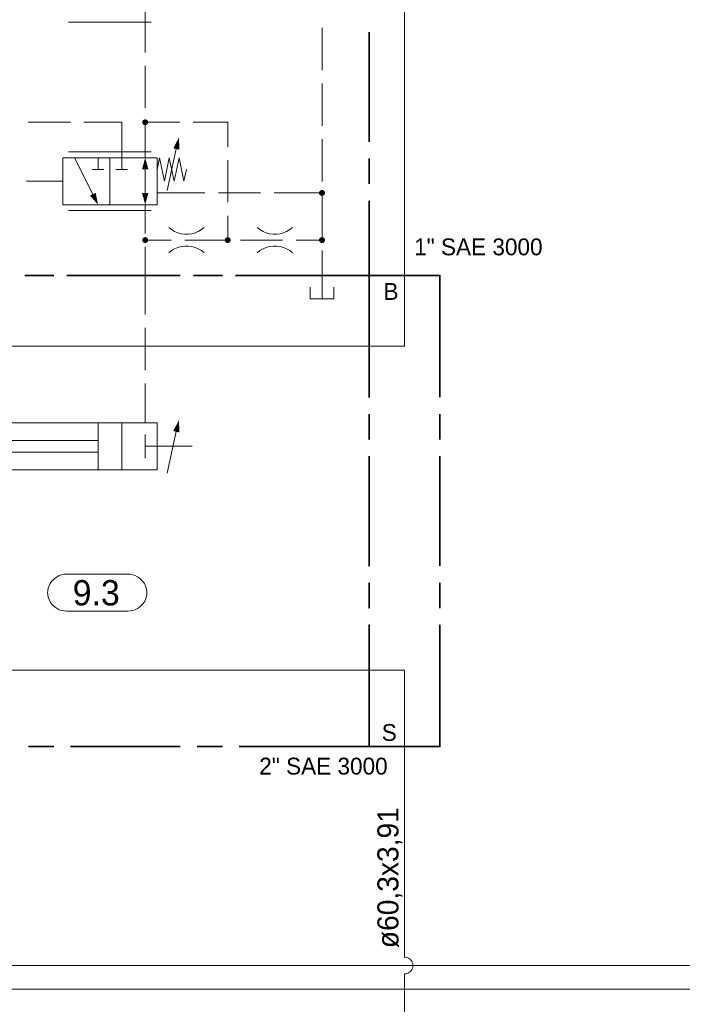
# Model space of a CAD drawing. Header units: millimetres. Extents: x 0 to 203, y 0 to 47.
# Tile 24 of 196: x 24.84 to 27.93, y 5.58 to 10.18. Entities that reach past the tile are written whole.
import ezdxf

# ---------------------------------------------------------------- set-up
doc = ezdxf.new("R2010")
doc.units = ezdxf.units.MM
for name, color, linetype in [('PDF_Geomertry', 7, 'Continuous'), ('PDF_Solid Fills', 7, 'Continuous'), ('PDF_Text', 7, 'Continuous')]:
    doc.layers.add(name, color=color, linetype=linetype)
doc.styles.add('PDF Arial', font='txt')

msp = doc.modelspace()

# ---------------------------------------------------------------- hatches: boundary and pattern name
at = {"layer": 'PDF_Solid Fills', "transparency": 33554559}
for points in [[(25.4251, 9.6993), (25.4118, 9.7026), (25.4126, 9.7049)], [(25.4251, 9.6993), (25.4118, 9.7013), (25.4118, 9.7026)], [(25.4251, 9.6993), (25.4118, 9.6993), (25.4118, 9.7013)], [(25.4251, 9.6993), (25.4126, 9.7049), (25.4132, 9.7062)], [(25.4251, 9.6993), (25.4132, 9.7062), (25.4146, 9.7076)], [(25.4251, 9.6993), (25.4146, 9.7076), (25.4154, 9.709)], [(25.4251, 9.6993), (25.4154, 9.709), (25.4168, 9.7104)], [(25.4251, 9.6993), (25.4168, 9.7104), (25.4182, 9.711)], [(25.4251, 9.6993), (25.4182, 9.711), (25.4201, 9.7118)], [(25.4251, 9.6993), (25.4201, 9.7118), (25.4215, 9.7124)], [(25.4251, 9.6993), (25.4215, 9.7124), (25.4238, 9.7132)], [(25.4251, 9.6993), (25.4238, 9.7132), (25.4251, 9.7132)], [(25.4251, 9.6993), (25.4271, 9.7132), (25.4285, 9.7124)], [(25.4251, 9.6993), (25.4251, 9.7132), (25.4271, 9.7132)], [(25.4251, 9.6993), (25.4285, 9.7124), (25.4307, 9.7118)], [(25.4251, 9.6993), (25.4307, 9.7118), (25.4321, 9.711)], [(25.4251, 9.6993), (25.4321, 9.711), (25.4335, 9.7104)], [(25.4251, 9.6993), (25.4335, 9.7104), (25.4349, 9.709)], [(25.4251, 9.6993), (25.4349, 9.709), (25.4363, 9.7076)], [(25.4251, 9.6993), (25.4363, 9.7076), (25.4368, 9.7062)], [(25.4251, 9.6993), (25.4368, 9.7062), (25.4382, 9.7049)], [(25.4251, 9.6993), (25.4382, 9.7049), (25.4382, 9.7026)], [(25.4251, 9.6993), (25.4382, 9.7026), (25.439, 9.7013)], [(25.4251, 9.6993), (25.439, 9.7013), (25.439, 9.6993)], [(25.4251, 9.6993), (25.4118, 9.6971), (25.4118, 9.6993)], [(25.4251, 9.6993), (25.4118, 9.6957), (25.4118, 9.6971)], [(25.4251, 9.6993), (25.4126, 9.6938), (25.4118, 9.6957)], [(25.4251, 9.6993), (25.4132, 9.6924), (25.4126, 9.6938)], [(25.4251, 9.6993), (25.4146, 9.691), (25.4132, 9.6924)], [(25.4251, 9.6993), (25.4154, 9.6896), (25.4146, 9.691)], [(25.4251, 9.6993), (25.4168, 9.6882), (25.4154, 9.6896)], [(25.4251, 9.6993), (25.4182, 9.6874), (25.4168, 9.6882)], [(25.4251, 9.6993), (25.4201, 9.6868), (25.4182, 9.6874)], [(25.4251, 9.6993), (25.4215, 9.686), (25.4201, 9.6868)], [(25.4251, 9.6993), (25.4238, 9.6854), (25.4215, 9.686)], [(25.4251, 9.6993), (25.4251, 9.6854), (25.4238, 9.6854)], [(25.4251, 9.6993), (25.4271, 9.6854), (25.4251, 9.6854)], [(25.4251, 9.6993), (25.4285, 9.686), (25.4271, 9.6854)], [(25.4251, 9.6993), (25.4307, 9.6868), (25.4285, 9.686)], [(25.4251, 9.6993), (25.4321, 9.6874), (25.4307, 9.6868)], [(25.4251, 9.6993), (25.4335, 9.6882), (25.4321, 9.6874)], [(25.4251, 9.6993), (25.4349, 9.6896), (25.4335, 9.6882)], [(25.4251, 9.6993), (25.4363, 9.691), (25.4349, 9.6896)], [(25.4251, 9.6993), (25.4368, 9.6924), (25.4363, 9.691)], [(25.4251, 9.6993), (25.4382, 9.6938), (25.4368, 9.6924)], [(25.4251, 9.6993), (25.4382, 9.6957), (25.4382, 9.6938)], [(25.4251, 9.6993), (25.439, 9.6971), (25.4382, 9.6957)], [(25.4251, 9.6993), (25.439, 9.6993), (25.439, 9.6971)], [(26.2507, 9.3693), (26.2396, 9.3776), (26.241, 9.379)], [(26.2507, 9.3693), (26.2396, 9.3776), (26.241, 9.379)], [(26.2507, 9.3693), (26.241, 9.379), (26.2418, 9.3799)], [(26.2507, 9.3693), (26.241, 9.379), (26.2418, 9.3799)], [(26.2507, 9.3693), (26.2418, 9.3799), (26.2437, 9.3813)], [(26.2507, 9.3693), (26.2418, 9.3799), (26.2437, 9.3813)], [(26.2507, 9.3693), (26.2437, 9.3813), (26.2451, 9.3818)], [(26.2507, 9.3693), (26.2437, 9.3813), (26.2451, 9.3818)], [(26.2507, 9.3693), (26.2451, 9.3818), (26.2465, 9.3826)], [(26.2507, 9.3693), (26.2451, 9.3818), (26.2465, 9.3826)], [(26.2507, 9.3693), (26.2465, 9.3826), (26.2488, 9.3826)], [(26.2507, 9.3693), (26.2465, 9.3826), (26.2488, 9.3826)], [(26.2507, 9.3693), (26.2488, 9.3826), (26.2507, 9.3832)], [(26.2507, 9.3693), (26.2488, 9.3826), (26.2507, 9.3832)], [(26.2507, 9.3693), (26.2507, 9.3832), (26.2521, 9.3826)], [(26.2507, 9.3693), (26.2507, 9.3832), (26.2521, 9.3826)], [(26.2507, 9.3693), (26.2543, 9.3826), (26.2557, 9.3818)], [(26.2507, 9.3693), (26.2521, 9.3826), (26.2543, 9.3826)], [(26.2507, 9.3693), (26.2543, 9.3826), (26.2557, 9.3818)], [(26.2507, 9.3693), (26.2521, 9.3826), (26.2543, 9.3826)], [(26.2507, 9.3693), (26.2557, 9.3818), (26.2571, 9.3813)], [(26.2507, 9.3693), (26.2557, 9.3818), (26.2571, 9.3813)], [(26.2507, 9.3693), (26.2571, 9.3813), (26.259, 9.3799)], [(26.2507, 9.3693), (26.2571, 9.3813), (26.259, 9.3799)], [(26.2507, 9.3693), (26.259, 9.3799), (26.2604, 9.379)], [(26.2507, 9.3693), (26.259, 9.3799), (26.2604, 9.379)], [(26.2507, 9.3693), (26.2604, 9.379), (26.2613, 9.3776)], [(26.2507, 9.3693), (26.2604, 9.379), (26.2613, 9.3776)], [(26.2507, 9.3693), (26.2368, 9.3729), (26.2376, 9.3743)], [(26.2507, 9.3693), (26.2368, 9.3729), (26.2376, 9.3743)], [(26.2507, 9.3693), (26.2368, 9.3707), (26.2368, 9.3729)], [(26.2507, 9.3693), (26.2368, 9.3707), (26.2368, 9.3729)], [(26.2507, 9.3693), (26.2368, 9.3693), (26.2368, 9.3707)], [(26.2507, 9.3693), (26.2368, 9.3693), (26.2368, 9.3707)], [(26.2507, 9.3693), (26.2368, 9.3674), (26.2368, 9.3693)], [(26.2507, 9.3693), (26.2368, 9.366), (26.2368, 9.3674)], [(26.2507, 9.3693), (26.2376, 9.3638), (26.2368, 9.366)], [(26.2507, 9.3693), (26.2368, 9.3674), (26.2368, 9.3693)], [(26.2507, 9.3693), (26.2368, 9.366), (26.2368, 9.3674)], [(26.2507, 9.3693), (26.2376, 9.3638), (26.2368, 9.366)], [(26.2507, 9.3693), (26.2376, 9.3743), (26.2382, 9.3762)], [(26.2507, 9.3693), (26.2376, 9.3743), (26.2382, 9.3762)], [(26.2507, 9.3693), (26.2382, 9.3624), (26.2376, 9.3638)], [(26.2507, 9.3693), (26.2382, 9.3624), (26.2376, 9.3638)], [(26.2507, 9.3693), (26.2382, 9.3762), (26.2396, 9.3776)], [(26.2507, 9.3693), (26.2382, 9.3762), (26.2396, 9.3776)], [(26.2507, 9.3693), (26.2396, 9.361), (26.2382, 9.3624)], [(26.2507, 9.3693), (26.2396, 9.361), (26.2382, 9.3624)], [(26.2507, 9.3693), (26.241, 9.3596), (26.2396, 9.361)], [(26.2507, 9.3693), (26.241, 9.3596), (26.2396, 9.361)], [(26.2507, 9.3693), (26.2418, 9.3582), (26.241, 9.3596)], [(26.2507, 9.3693), (26.2418, 9.3582), (26.241, 9.3596)], [(26.2507, 9.3693), (26.2437, 9.3576), (26.2418, 9.3582)], [(26.2507, 9.3693), (26.2437, 9.3576), (26.2418, 9.3582)], [(26.2507, 9.3693), (26.2451, 9.3563), (26.2437, 9.3576)], [(26.2507, 9.3693), (26.2451, 9.3563), (26.2437, 9.3576)], [(26.2507, 9.3693), (26.2465, 9.3563), (26.2451, 9.3563)], [(26.2507, 9.3693), (26.2465, 9.3563), (26.2451, 9.3563)], [(26.2507, 9.3693), (26.2488, 9.3554), (26.2465, 9.3563)], [(26.2507, 9.3693), (26.2488, 9.3554), (26.2465, 9.3563)], [(26.2507, 9.3693), (26.2507, 9.3554), (26.2488, 9.3554)], [(26.2507, 9.3693), (26.2507, 9.3554), (26.2488, 9.3554)], [(26.2507, 9.3693), (26.2613, 9.3776), (26.2626, 9.3762)], [(26.2507, 9.3693), (26.2613, 9.3776), (26.2626, 9.3762)], [(26.2507, 9.3693), (26.2626, 9.3762), (26.2632, 9.3743)], [(26.2507, 9.3693), (26.2626, 9.3762), (26.2632, 9.3743)], [(26.2507, 9.3693), (26.2632, 9.3743), (26.264, 9.3729)], [(26.2507, 9.3693), (26.2632, 9.3743), (26.264, 9.3729)], [(26.2507, 9.3693), (26.264, 9.3729), (26.264, 9.3707)], [(26.2507, 9.3693), (26.264, 9.3729), (26.264, 9.3707)], [(26.2507, 9.3693), (26.264, 9.3707), (26.264, 9.3693)], [(26.2507, 9.3693), (26.264, 9.3707), (26.264, 9.3693)], [(26.2507, 9.3693), (26.2521, 9.3554), (26.2507, 9.3554)], [(26.2507, 9.3693), (26.2543, 9.3563), (26.2521, 9.3554)], [(26.2507, 9.3693), (26.2557, 9.3563), (26.2543, 9.3563)], [(26.2507, 9.3693), (26.2571, 9.3576), (26.2557, 9.3563)], [(26.2507, 9.3693), (26.259, 9.3582), (26.2571, 9.3576)], [(26.2507, 9.3693), (26.2604, 9.3596), (26.259, 9.3582)], [(26.2507, 9.3693), (26.2613, 9.361), (26.2604, 9.3596)], [(26.2507, 9.3693), (26.2626, 9.3624), (26.2613, 9.361)], [(26.2507, 9.3693), (26.2632, 9.3638), (26.2626, 9.3624)], [(26.2507, 9.3693), (26.264, 9.366), (26.2632, 9.3638)], [(26.2507, 9.3693), (26.264, 9.3674), (26.264, 9.366)], [(26.2507, 9.3693), (26.264, 9.3693), (26.264, 9.3674)], [(26.2507, 9.3693), (26.2521, 9.3554), (26.2507, 9.3554)], [(26.2507, 9.3693), (26.2543, 9.3563), (26.2521, 9.3554)], [(26.2507, 9.3693), (26.2557, 9.3563), (26.2543, 9.3563)], [(26.2507, 9.3693), (26.2571, 9.3576), (26.2557, 9.3563)], [(26.2507, 9.3693), (26.259, 9.3582), (26.2571, 9.3576)], [(26.2507, 9.3693), (26.2604, 9.3596), (26.259, 9.3582)], [(26.2507, 9.3693), (26.2613, 9.361), (26.2604, 9.3596)], [(26.2507, 9.3693), (26.2626, 9.3624), (26.2613, 9.361)], [(26.2507, 9.3693), (26.2632, 9.3638), (26.2626, 9.3624)], [(26.2507, 9.3693), (26.264, 9.366), (26.2632, 9.3638)], [(26.2507, 9.3693), (26.264, 9.3674), (26.264, 9.366)], [(26.2507, 9.3693), (26.264, 9.3693), (26.264, 9.3674)], [(25.4251, 9.1493), (25.4118, 9.1526), (25.4126, 9.154)], [(25.4251, 9.1493), (25.4118, 9.1507), (25.4118, 9.1526)], [(25.4251, 9.1493), (25.4118, 9.1493), (25.4118, 9.1507)], [(25.4251, 9.1493), (25.4118, 9.1471), (25.4118, 9.1493)], [(25.4251, 9.1493), (25.4118, 9.1457), (25.4118, 9.1471)], [(25.4251, 9.1493), (25.4126, 9.1437), (25.4118, 9.1457)], [(25.4251, 9.1493), (25.4126, 9.154), (25.4132, 9.1563)], [(25.4251, 9.1493), (25.4132, 9.1424), (25.4126, 9.1437)], [(25.4251, 9.1493), (25.4132, 9.1563), (25.4146, 9.1576)], [(25.4251, 9.1493), (25.4146, 9.141), (25.4132, 9.1424)], [(25.4251, 9.1493), (25.4146, 9.1576), (25.4154, 9.159)], [(25.4251, 9.1493), (25.4154, 9.1396), (25.4146, 9.141)], [(25.4251, 9.1493), (25.4154, 9.159), (25.4168, 9.1604)], [(25.4251, 9.1493), (25.4168, 9.1382), (25.4154, 9.1396)], [(25.4251, 9.1493), (25.4168, 9.1604), (25.4182, 9.161)], [(25.4251, 9.1493), (25.4182, 9.1374), (25.4168, 9.1382)], [(25.4251, 9.1493), (25.4182, 9.161), (25.4201, 9.1618)], [(25.4251, 9.1493), (25.4201, 9.1368), (25.4182, 9.1374)], [(25.4251, 9.1493), (25.4201, 9.1618), (25.4215, 9.1624)], [(25.4251, 9.1493), (25.4215, 9.136), (25.4201, 9.1368)], [(25.4251, 9.1493), (25.4215, 9.1624), (25.4238, 9.1632)], [(25.4251, 9.1493), (25.4238, 9.1354), (25.4215, 9.136)], [(25.4251, 9.1493), (25.4238, 9.1632), (25.4251, 9.1632)], [(25.4251, 9.1493), (25.4251, 9.1354), (25.4238, 9.1354)], [(25.4251, 9.1493), (25.4271, 9.1632), (25.4285, 9.1624)], [(25.4251, 9.1493), (25.4251, 9.1632), (25.4271, 9.1632)], [(25.4251, 9.1493), (25.4285, 9.1624), (25.4307, 9.1618)], [(25.4251, 9.1493), (25.4307, 9.1618), (25.4321, 9.161)], [(25.4251, 9.1493), (25.4321, 9.161), (25.4335, 9.1604)], [(25.4251, 9.1493), (25.4335, 9.1604), (25.4349, 9.159)], [(25.4251, 9.1493), (25.4349, 9.159), (25.4363, 9.1576)], [(25.4251, 9.1493), (25.4363, 9.1576), (25.4368, 9.1563)], [(25.4251, 9.1493), (25.4368, 9.1563), (25.4382, 9.154)], [(25.4251, 9.1493), (25.4382, 9.154), (25.4382, 9.1526)], [(25.4251, 9.1493), (25.4382, 9.1526), (25.439, 9.1507)], [(25.4251, 9.1493), (25.439, 9.1507), (25.439, 9.1493)], [(25.4251, 9.1493), (25.4271, 9.1354), (25.4251, 9.1354)], [(25.4251, 9.1493), (25.4285, 9.136), (25.4271, 9.1354)], [(25.4251, 9.1493), (25.4307, 9.1368), (25.4285, 9.136)], [(25.4251, 9.1493), (25.4321, 9.1374), (25.4307, 9.1368)], [(25.4251, 9.1493), (25.4335, 9.1382), (25.4321, 9.1374)], [(25.4251, 9.1493), (25.4349, 9.1396), (25.4335, 9.1382)], [(25.4251, 9.1493), (25.4363, 9.141), (25.4349, 9.1396)], [(25.4251, 9.1493), (25.4368, 9.1424), (25.4363, 9.141)], [(25.4251, 9.1493), (25.4382, 9.1437), (25.4368, 9.1424)], [(25.4251, 9.1493), (25.4382, 9.1457), (25.4382, 9.1437)], [(25.4251, 9.1493), (25.439, 9.1471), (25.4382, 9.1457)], [(25.4251, 9.1493), (25.439, 9.1493), (25.439, 9.1471)], [(25.8104, 9.1493), (25.7965, 9.1507), (25.7974, 9.1526)], [(25.8104, 9.1493), (25.7965, 9.1493), (25.7965, 9.1507)], [(25.8104, 9.1493), (25.7965, 9.1471), (25.7965, 9.1493)], [(25.8104, 9.1493), (25.7974, 9.1457), (25.7965, 9.1471)], [(25.8104, 9.1493), (25.7974, 9.1526), (25.7979, 9.154)], [(25.8104, 9.1493), (25.7979, 9.1437), (25.7974, 9.1457)], [(25.8104, 9.1493), (25.7979, 9.154), (25.7988, 9.1563)], [(25.8104, 9.1493), (25.7988, 9.1424), (25.7979, 9.1437)], [(25.8104, 9.1493), (25.7988, 9.1563), (25.7993, 9.1576)], [(25.8104, 9.1493), (25.7993, 9.141), (25.7988, 9.1424)], [(25.8104, 9.1493), (25.7993, 9.1576), (25.8007, 9.159)], [(25.8104, 9.1493), (25.8007, 9.1396), (25.7993, 9.141)], [(25.8104, 9.1493), (25.8007, 9.159), (25.8021, 9.1604)], [(25.8104, 9.1493), (25.8021, 9.1382), (25.8007, 9.1396)], [(25.8104, 9.1493), (25.8021, 9.1604), (25.8035, 9.161)], [(25.8104, 9.1493), (25.8035, 9.1374), (25.8021, 9.1382)], [(25.8104, 9.1493), (25.8035, 9.161), (25.8049, 9.1618)], [(25.8104, 9.1493), (25.8049, 9.1368), (25.8035, 9.1374)], [(25.8104, 9.1493), (25.8049, 9.1618), (25.8071, 9.1624)], [(25.8104, 9.1493), (25.8071, 9.136), (25.8049, 9.1368)], [(25.8104, 9.1493), (25.8071, 9.1624), (25.8085, 9.1632)], [(25.8104, 9.1493), (25.8085, 9.1354), (25.8071, 9.136)], [(25.8104, 9.1493), (25.8085, 9.1632), (25.8104, 9.1632)], [(25.8104, 9.1493), (25.8104, 9.1354), (25.8085, 9.1354)], [(25.8104, 9.1493), (25.8118, 9.1632), (25.814, 9.1624)], [(25.8104, 9.1493), (25.8104, 9.1632), (25.8118, 9.1632)], [(25.8104, 9.1493), (25.814, 9.1624), (25.8154, 9.1618)], [(25.8104, 9.1493), (25.8154, 9.1618), (25.8174, 9.161)], [(25.8104, 9.1493), (25.8174, 9.161), (25.8188, 9.1604)], [(25.8104, 9.1493), (25.8188, 9.1604), (25.8201, 9.159)], [(25.8104, 9.1493), (25.8201, 9.159), (25.8215, 9.1576)], [(25.8104, 9.1493), (25.8215, 9.1576), (25.8224, 9.1563)], [(25.8104, 9.1493), (25.8224, 9.1563), (25.8229, 9.154)], [(25.8104, 9.1493), (25.8229, 9.154), (25.8237, 9.1526)], [(25.8104, 9.1493), (25.8237, 9.1526), (25.8237, 9.1507)], [(25.8104, 9.1493), (25.8237, 9.1507), (25.8243, 9.1493)], [(25.8104, 9.1493), (25.8118, 9.1354), (25.8104, 9.1354)], [(25.8104, 9.1493), (25.814, 9.136), (25.8118, 9.1354)], [(25.8104, 9.1493), (25.8154, 9.1368), (25.814, 9.136)], [(25.8104, 9.1493), (25.8174, 9.1374), (25.8154, 9.1368)], [(25.8104, 9.1493), (25.8188, 9.1382), (25.8174, 9.1374)], [(25.8104, 9.1493), (25.8201, 9.1396), (25.8188, 9.1382)], [(25.8104, 9.1493), (25.8215, 9.141), (25.8201, 9.1396)], [(25.8104, 9.1493), (25.8224, 9.1424), (25.8215, 9.141)], [(25.8104, 9.1493), (25.8229, 9.1437), (25.8224, 9.1424)], [(25.8104, 9.1493), (25.8237, 9.1457), (25.8229, 9.1437)], [(25.8104, 9.1493), (25.8237, 9.1471), (25.8237, 9.1457)], [(25.8104, 9.1493), (25.8243, 9.1493), (25.8237, 9.1471)], [(26.2507, 9.1493), (26.2368, 9.1526), (26.2376, 9.154)], [(26.2507, 9.1493), (26.2368, 9.1507), (26.2368, 9.1526)], [(26.2507, 9.1493), (26.2368, 9.1493), (26.2368, 9.1507)], [(26.2507, 9.1493), (26.2368, 9.1471), (26.2368, 9.1493)], [(26.2507, 9.1493), (26.2368, 9.1457), (26.2368, 9.1471)], [(26.2507, 9.1493), (26.2376, 9.1437), (26.2368, 9.1457)], [(26.2507, 9.1493), (26.2376, 9.154), (26.2382, 9.1563)], [(26.2507, 9.1493), (26.2382, 9.1424), (26.2376, 9.1437)], [(26.2507, 9.1493), (26.2382, 9.1563), (26.2396, 9.1576)], [(26.2507, 9.1493), (26.2396, 9.141), (26.2382, 9.1424)], [(26.2507, 9.1493), (26.2396, 9.1576), (26.241, 9.159)], [(26.2507, 9.1493), (26.241, 9.1396), (26.2396, 9.141)], [(26.2507, 9.1493), (26.241, 9.159), (26.2418, 9.1604)], [(26.2507, 9.1493), (26.2418, 9.1382), (26.241, 9.1396)], [(26.2507, 9.1493), (26.2418, 9.1604), (26.2437, 9.161)], [(26.2507, 9.1493), (26.2437, 9.1374), (26.2418, 9.1382)], [(26.2507, 9.1493), (26.2437, 9.161), (26.2451, 9.1618)], [(26.2507, 9.1493), (26.2451, 9.1368), (26.2437, 9.1374)], [(26.2507, 9.1493), (26.2451, 9.1618), (26.2465, 9.1624)], [(26.2507, 9.1493), (26.2465, 9.136), (26.2451, 9.1368)], [(26.2507, 9.1493), (26.2465, 9.1624), (26.2488, 9.1632)], [(26.2507, 9.1493), (26.2488, 9.1354), (26.2465, 9.136)], [(26.2507, 9.1493), (26.2488, 9.1632), (26.2507, 9.1632)], [(26.2507, 9.1493), (26.2507, 9.1354), (26.2488, 9.1354)], [(26.2507, 9.1493), (26.2521, 9.1632), (26.2543, 9.1624)], [(26.2507, 9.1493), (26.2507, 9.1632), (26.2521, 9.1632)], [(26.2507, 9.1493), (26.2543, 9.1624), (26.2557, 9.1618)], [(26.2507, 9.1493), (26.2557, 9.1618), (26.2571, 9.161)], [(26.2507, 9.1493), (26.2571, 9.161), (26.259, 9.1604)], [(26.2507, 9.1493), (26.259, 9.1604), (26.2604, 9.159)], [(26.2507, 9.1493), (26.2604, 9.159), (26.2613, 9.1576)], [(26.2507, 9.1493), (26.2613, 9.1576), (26.2626, 9.1563)], [(26.2507, 9.1493), (26.2626, 9.1563), (26.2632, 9.154)], [(26.2507, 9.1493), (26.2632, 9.154), (26.264, 9.1526)], [(26.2507, 9.1493), (26.264, 9.1526), (26.264, 9.1507)], [(26.2507, 9.1493), (26.264, 9.1507), (26.264, 9.1493)], [(26.2507, 9.1493), (26.2521, 9.1354), (26.2507, 9.1354)], [(26.2507, 9.1493), (26.2543, 9.136), (26.2521, 9.1354)], [(26.2507, 9.1493), (26.2557, 9.1368), (26.2543, 9.136)], [(26.2507, 9.1493), (26.2571, 9.1374), (26.2557, 9.1368)], [(26.2507, 9.1493), (26.259, 9.1382), (26.2571, 9.1374)], [(26.2507, 9.1493), (26.2604, 9.1396), (26.259, 9.1382)], [(26.2507, 9.1493), (26.2613, 9.141), (26.2604, 9.1396)], [(26.2507, 9.1493), (26.2626, 9.1424), (26.2613, 9.141)], [(26.2507, 9.1493), (26.2632, 9.1437), (26.2626, 9.1424)], [(26.2507, 9.1493), (26.264, 9.1457), (26.2632, 9.1437)], [(26.2507, 9.1493), (26.264, 9.1471), (26.264, 9.1457)], [(26.2507, 9.1493), (26.264, 9.1493), (26.264, 9.1471)]]:
    msp.add_hatch(color=256, dxfattribs=at).paths.add_polyline_path(points)

# ---------------------------------------------------------------- linework, layer by layer
at = {"layer": 'PDF_Geomertry', "lineweight": 15}
for points in [[(23.8299, 7.9938), (23.8299, 8.104), (23.8299, 8.654), (23.8849, 8.654), (24.5451, 8.654), (26.4701, 8.654), (26.6354, 8.654), (26.6354, 8.984), (26.6354, 11.2554), (24.8279, 11.2554), (24.8279, 12.0096)], [(25.4251, 10.0257), (25.4251, 10.1943), (25.4251, 10.3596)], [(25.4529, 10.1665), (25.0674, 10.1665)], [(26.2507, 10.1401), (26.2507, 9.9429)], [(25.4251, 9.766), (25.4251, 9.9624)], [(26.2507, 9.8804), (26.2507, 9.6832)], [(25.4251, 9.534), (25.4251, 9.7026)], [(25.0757, 9.6993), (24.8793, 9.6993)], [(25.139, 9.6993), (25.3154, 9.6993), (25.3154, 9.534), (25.3154, 9.479)], [(25.5863, 9.6993), (25.4251, 9.6993)], [(25.8104, 9.5854), (25.8104, 9.6993), (25.6493, 9.6993)], [(26.2507, 9.6201), (26.2507, 9.4235)], [(25.5271, 9.3813), (25.5701, 9.5749)], [(25.0674, 9.5618), (25.4529, 9.5618)], [(25.0951, 9.534), (25.1807, 9.3632)], [(25.2049, 9.534), (25.2049, 9.479)], [(25.4807, 9.479), (25.4918, 9.534), (25.5146, 9.4243), (25.5376, 9.534), (25.5604, 9.4243), (25.5835, 9.534), (25.6062, 9.4243), (25.6182, 9.479)], [(25.8104, 9.5229), (25.8104, 9.3257)], [(25.2326, 9.479), (25.1779, 9.479)], [(25.3432, 9.479), (25.2876, 9.479)], [(25.4251, 9.3693), (25.4251, 9.4243), (25.4251, 9.479)], [(25.0404, 9.4243), (24.8715, 9.4243)], [(25.4807, 9.3693), (25.7043, 9.3693)], [(25.7668, 9.3693), (25.964, 9.3693)], [(26.0265, 9.3693), (26.2507, 9.3693)], [(26.2507, 9.3604), (26.2507, 9.1637)], [(25.4251, 9.3146), (25.4251, 9.1804)], [(25.4529, 9.2868), (25.0674, 9.2868)], [(25.8104, 9.2632), (25.8104, 9.1493)], [(25.5354, 9.2082), (25.5479, 9.1979), (25.5626, 9.1896), (25.5779, 9.1832), (25.5932, 9.179), (25.6099, 9.1771), (25.6257, 9.1771), (25.6424, 9.179), (25.6585, 9.1832), (25.6729, 9.1896), (25.6876, 9.1979), (25.7001, 9.2082)], [(25.9479, 9.2082), (25.9604, 9.1979), (25.9751, 9.1896), (25.9904, 9.1832), (26.0057, 9.179), (26.0224, 9.1771), (26.0382, 9.1771), (26.0549, 9.179), (26.071, 9.1832), (26.0854, 9.1896), (26.1001, 9.1979), (26.1126, 9.2082)], [(25.4251, 8.8021), (25.4251, 8.984), (25.4251, 9.1179)], [(25.7001, 9.0901), (25.6876, 9.1007), (25.6729, 9.1082), (25.6585, 9.1151), (25.6424, 9.1193), (25.6257, 9.1215), (25.6099, 9.1215), (25.5932, 9.1193), (25.5779, 9.1151), (25.5626, 9.1082), (25.5479, 9.1007), (25.5354, 9.0901)], [(26.1126, 9.0901), (26.1001, 9.1007), (26.0854, 9.1082), (26.071, 9.1151), (26.0549, 9.1193), (26.0382, 9.1215), (26.0224, 9.1215), (26.0057, 9.1193), (25.9904, 9.1151), (25.9751, 9.1082), (25.9604, 9.1007), (25.9479, 9.0901)], [(26.2507, 9.1007), (26.2507, 8.984), (26.2507, 8.8743)], [(26.1951, 8.929), (26.1951, 8.8743), (26.3057, 8.8743), (26.3057, 8.929)], [(25.4251, 8.5415), (25.4251, 8.7388)], [(25.4251, 8.2965), (25.4251, 8.479)], [(24.7654, 8.2687), (24.7654, 8.2965), (25.4807, 8.2965), (25.4807, 8.0763), (24.7654, 8.0763), (24.7654, 8.104)], [(25.2049, 8.2965), (25.2049, 8.0763)], [(25.3154, 8.2965), (25.3154, 8.0763)], [(25.4251, 8.2415), (25.4251, 8.1313)], [(25.5271, 8.061), (25.5701, 8.2549)], [(25.2049, 8.2138), (24.3799, 8.2138), (24.3799, 8.159), (25.2049, 8.159)], [(25.6451, 8.1868), (25.4251, 8.1868)], [(9.0446, 6.0021), (9.0446, 5.7624), (16.2896, 5.7624), (23.9951, 5.7624), (28.0104, 5.7624), (28.0104, 7.3771), (28.7687, 7.3771)], [(23.8299, 7.1415), (26.4701, 7.1415), (26.6354, 7.1415), (26.6354, 6.784), (26.6354, 5.8013), (26.6404, 5.8013), (26.646, 5.7999), (26.6507, 5.7985), (26.6549, 5.7965), (26.659, 5.7938), (26.6632, 5.7901), (26.6668, 5.786), (26.6696, 5.7818), (26.6715, 5.7771), (26.6738, 5.7721), (26.6743, 5.7674), (26.6751, 5.7624), (26.6743, 5.7568), (26.6738, 5.7521), (26.6715, 5.7471), (26.6696, 5.7424), (26.6668, 5.7382), (26.6632, 5.7346), (26.659, 5.7313), (26.6549, 5.7285), (26.6507, 5.7257), (26.646, 5.7243), (26.6404, 5.7235), (26.6354, 5.7229), (26.6404, 5.7235), (26.646, 5.7243), (26.6507, 5.7257), (26.6549, 5.7285), (26.659, 5.7313), (26.6632, 5.7346), (26.6668, 5.7382), (26.6696, 5.7424), (26.6715, 5.7471), (26.6738, 5.7521), (26.6743, 5.7568), (26.6751, 5.7624), (26.6743, 5.7674), (26.6738, 5.7721), (26.6715, 5.7771), (26.6696, 5.7818), (26.6668, 5.786), (26.6632, 5.7901), (26.659, 5.7938), (26.6549, 5.7965), (26.6507, 5.7985), (26.646, 5.7999), (26.6404, 5.8013), (26.6354, 5.8013)], [(26.6354, 5.7229), (26.6354, 5.4007), (26.6313, 5.4007), (26.6313, 3.8563)], [(3.7126, 5.6521), (45.1654, 5.6521)]]:
    msp.add_lwpolyline(points, dxfattribs=at)
at = {"layer": 'PDF_Geomertry', "lineweight": 35}
for points in [[(26.4701, 9.6082), (26.4701, 10.1201)], [(26.4701, 9.4118), (26.4701, 9.5299)], [(25.8465, 8.984), (26.4701, 8.984), (26.4701, 9.3326)], [(24.8626, 8.984), (24.9807, 8.984)], [(24.8799, 8.984), (24.9979, 8.984)], [(25.059, 8.984), (25.571, 8.984)], [(25.0765, 8.984), (25.5882, 8.984)], [(25.6501, 8.984), (25.7682, 8.984)], [(25.6674, 8.984), (25.7854, 8.984)], [(25.864, 8.984), (26.4701, 8.984), (26.4701, 8.4151), (26.4701, 8.984), (26.8007, 8.984), (26.8007, 8.4151)], [(26.8007, 8.3368), (26.8007, 8.2188)], [(26.8007, 8.1396), (26.8007, 7.6276)], [(26.8007, 7.5493), (26.8007, 7.4313)], [(26.8007, 7.3526), (26.8007, 6.784), (26.4701, 6.784), (26.4701, 7.3526), (26.4701, 6.784), (25.864, 6.784)], [(24.9979, 6.784), (24.8799, 6.784)], [(25.5882, 6.784), (25.0765, 6.784)], [(25.7854, 6.784), (25.6674, 6.784)]]:
    msp.add_lwpolyline(points, dxfattribs=at)
at = {"layer": 'PDF_Geomertry', "lineweight": 0}
for points in [[(25.4182, 9.6993), (25.4187, 9.6985), (25.4187, 9.6971), (25.4187, 9.6965), (25.4196, 9.6957), (25.4196, 9.6951), (25.4201, 9.6943), (25.421, 9.6938), (25.4215, 9.6929), (25.4229, 9.6929), (25.4238, 9.6924), (25.4243, 9.6924), (25.4251, 9.6924), (25.4265, 9.6924), (25.4271, 9.6924), (25.4279, 9.6929), (25.4285, 9.6929), (25.4293, 9.6938), (25.4299, 9.6943), (25.4307, 9.6951), (25.4312, 9.6957), (25.4312, 9.6965), (25.4321, 9.6971), (25.4321, 9.6985), (25.4321, 9.6993), (25.4321, 9.6999), (25.4321, 9.7013), (25.4312, 9.7021), (25.4312, 9.7026), (25.4307, 9.7035), (25.4299, 9.704), (25.4293, 9.7049), (25.4285, 9.7054), (25.4279, 9.7054), (25.4271, 9.7062), (25.4265, 9.7062), (25.4251, 9.7062), (25.4243, 9.7062), (25.4238, 9.7062), (25.4229, 9.7054), (25.4215, 9.7054), (25.421, 9.7049), (25.4201, 9.704), (25.4196, 9.7035), (25.4196, 9.7026), (25.4187, 9.7021), (25.4187, 9.7013), (25.4187, 9.6999), (25.4182, 9.6993)], [(26.2437, 9.3693), (26.2437, 9.3679), (26.2437, 9.3674), (26.2437, 9.3665), (26.2446, 9.366), (26.2451, 9.3651), (26.246, 9.3646), (26.246, 9.3638), (26.2474, 9.3632), (26.2479, 9.3632), (26.2488, 9.3624), (26.2493, 9.3624), (26.2507, 9.3624), (26.2515, 9.3624), (26.2521, 9.3624), (26.2529, 9.3632), (26.2535, 9.3632), (26.2549, 9.3638), (26.2557, 9.3646), (26.2557, 9.3651), (26.2563, 9.366), (26.2571, 9.3665), (26.2571, 9.3674), (26.2571, 9.3679), (26.2571, 9.3693), (26.2571, 9.3701), (26.2571, 9.3707), (26.2571, 9.3721), (26.2563, 9.3729), (26.2557, 9.3735), (26.2557, 9.3743), (26.2549, 9.3749), (26.2535, 9.3749), (26.2529, 9.3757), (26.2521, 9.3757), (26.2515, 9.3762), (26.2507, 9.3762), (26.2493, 9.3762), (26.2488, 9.3757), (26.2479, 9.3757), (26.2474, 9.3749), (26.246, 9.3749), (26.246, 9.3743), (26.2451, 9.3735), (26.2446, 9.3729), (26.2437, 9.3721), (26.2437, 9.3707), (26.2437, 9.3701), (26.2437, 9.3693)], [(26.2437, 9.3693), (26.2437, 9.3679), (26.2437, 9.3674), (26.2437, 9.3665), (26.2446, 9.366), (26.2451, 9.3651), (26.246, 9.3646), (26.246, 9.3638), (26.2474, 9.3632), (26.2479, 9.3632), (26.2488, 9.3624), (26.2493, 9.3624), (26.2507, 9.3624), (26.2515, 9.3624), (26.2521, 9.3624), (26.2529, 9.3632), (26.2535, 9.3632), (26.2549, 9.3638), (26.2557, 9.3646), (26.2557, 9.3651), (26.2563, 9.366), (26.2571, 9.3665), (26.2571, 9.3674), (26.2571, 9.3679), (26.2571, 9.3693), (26.2571, 9.3701), (26.2571, 9.3707), (26.2571, 9.3721), (26.2563, 9.3729), (26.2557, 9.3735), (26.2557, 9.3743), (26.2549, 9.3749), (26.2535, 9.3749), (26.2529, 9.3757), (26.2521, 9.3757), (26.2515, 9.3762), (26.2507, 9.3762), (26.2493, 9.3762), (26.2488, 9.3757), (26.2479, 9.3757), (26.2474, 9.3749), (26.246, 9.3749), (26.246, 9.3743), (26.2451, 9.3735), (26.2446, 9.3729), (26.2437, 9.3721), (26.2437, 9.3707), (26.2437, 9.3701), (26.2437, 9.3693)], [(25.4182, 9.1493), (25.4187, 9.1485), (25.4187, 9.1471), (25.4187, 9.1465), (25.4196, 9.1457), (25.4196, 9.1451), (25.4201, 9.1443), (25.421, 9.1437), (25.4215, 9.1429), (25.4229, 9.1429), (25.4238, 9.1424), (25.4243, 9.1424), (25.4251, 9.1424), (25.4265, 9.1424), (25.4271, 9.1424), (25.4279, 9.1429), (25.4285, 9.1429), (25.4293, 9.1437), (25.4299, 9.1443), (25.4307, 9.1451), (25.4312, 9.1457), (25.4312, 9.1465), (25.4321, 9.1471), (25.4321, 9.1485), (25.4321, 9.1493), (25.4321, 9.1499), (25.4321, 9.1507), (25.4312, 9.1521), (25.4312, 9.1526), (25.4307, 9.1535), (25.4299, 9.154), (25.4293, 9.1549), (25.4285, 9.1549), (25.4279, 9.1554), (25.4271, 9.1554), (25.4265, 9.1563), (25.4251, 9.1563), (25.4243, 9.1563), (25.4238, 9.1554), (25.4229, 9.1554), (25.4215, 9.1549), (25.421, 9.1549), (25.4201, 9.154), (25.4196, 9.1535), (25.4196, 9.1526), (25.4187, 9.1521), (25.4187, 9.1507), (25.4187, 9.1499), (25.4182, 9.1493)], [(25.8035, 9.1493), (25.8035, 9.1485), (25.8035, 9.1471), (25.8043, 9.1465), (25.8043, 9.1457), (25.8049, 9.1451), (25.8057, 9.1443), (25.8062, 9.1437), (25.8071, 9.1429), (25.8076, 9.1429), (25.8085, 9.1424), (25.8099, 9.1424), (25.8104, 9.1424), (25.8113, 9.1424), (25.8118, 9.1424), (25.8132, 9.1429), (25.814, 9.1429), (25.8146, 9.1437), (25.8154, 9.1443), (25.816, 9.1451), (25.816, 9.1457), (25.8168, 9.1465), (25.8168, 9.1471), (25.8174, 9.1485), (25.8174, 9.1493), (25.8174, 9.1499), (25.8168, 9.1507), (25.8168, 9.1521), (25.816, 9.1526), (25.816, 9.1535), (25.8154, 9.154), (25.8146, 9.1549), (25.814, 9.1549), (25.8132, 9.1554), (25.8118, 9.1554), (25.8113, 9.1563), (25.8104, 9.1563), (25.8099, 9.1563), (25.8085, 9.1554), (25.8076, 9.1554), (25.8071, 9.1549), (25.8062, 9.1549), (25.8057, 9.154), (25.8049, 9.1535), (25.8043, 9.1526), (25.8043, 9.1521), (25.8035, 9.1507), (25.8035, 9.1499), (25.8035, 9.1493)], [(26.2437, 9.1493), (26.2437, 9.1485), (26.2437, 9.1471), (26.2437, 9.1465), (26.2446, 9.1457), (26.2451, 9.1451), (26.246, 9.1443), (26.246, 9.1437), (26.2474, 9.1429), (26.2479, 9.1429), (26.2488, 9.1424), (26.2493, 9.1424), (26.2507, 9.1424), (26.2515, 9.1424), (26.2521, 9.1424), (26.2529, 9.1429), (26.2535, 9.1429), (26.2549, 9.1437), (26.2557, 9.1443), (26.2557, 9.1451), (26.2563, 9.1457), (26.2571, 9.1465), (26.2571, 9.1471), (26.2571, 9.1485), (26.2571, 9.1493), (26.2571, 9.1499), (26.2571, 9.1507), (26.2571, 9.1521), (26.2563, 9.1526), (26.2557, 9.1535), (26.2557, 9.154), (26.2549, 9.1549), (26.2535, 9.1549), (26.2529, 9.1554), (26.2521, 9.1554), (26.2515, 9.1563), (26.2507, 9.1563), (26.2493, 9.1563), (26.2488, 9.1554), (26.2479, 9.1554), (26.2474, 9.1549), (26.246, 9.1549), (26.246, 9.154), (26.2451, 9.1535), (26.2446, 9.1526), (26.2437, 9.1521), (26.2437, 9.1507), (26.2437, 9.1499), (26.2437, 9.1493)]]:
    msp.add_lwpolyline(points, close=True, dxfattribs=at)
at = {"layer": 'PDF_Geomertry', "lineweight": 15}
for points in [[(25.0404, 9.3146), (25.2604, 9.3146), (25.2604, 9.534), (25.0404, 9.534), (25.0404, 9.3146)], [(25.2604, 9.534), (25.4807, 9.534), (25.4807, 9.3146), (25.2604, 9.3146), (25.2604, 9.534)], [(25.4251, 9.1493), (25.5465, 9.1493)], [(25.6099, 9.1493), (25.8062, 9.1493)], [(25.8696, 9.1493), (26.066, 9.1493)], [(26.1293, 9.1493), (26.2507, 9.1493)], [(25.3446, 7.5896), (25.3562, 7.5888), (25.3674, 7.586), (25.3785, 7.5826), (25.389, 7.5776), (25.3988, 7.5707), (25.4071, 7.5632), (25.4146, 7.5549), (25.4215, 7.5451), (25.4265, 7.5346), (25.4299, 7.5235), (25.4326, 7.5124), (25.4335, 7.5007), (25.4335, 7.5049), (25.4326, 7.4929), (25.4299, 7.4818), (25.4265, 7.4707), (25.4215, 7.4604), (25.4146, 7.4507), (25.4071, 7.4424), (25.3988, 7.4346), (25.389, 7.4285), (25.3785, 7.4229), (25.3674, 7.4193), (25.3562, 7.4174), (25.3446, 7.4165), (25.0576, 7.4165), (25.0465, 7.4174), (25.0349, 7.4193), (25.0243, 7.4229), (25.014, 7.4285), (25.0043, 7.4346), (24.9951, 7.4424), (24.9876, 7.4507), (24.9812, 7.4604), (24.9765, 7.4707), (24.9724, 7.4818), (24.9701, 7.4929), (24.9696, 7.5049), (24.9696, 7.5007), (24.9701, 7.5124), (24.9724, 7.5235), (24.9765, 7.5346), (24.9812, 7.5451), (24.9876, 7.5549), (24.9951, 7.5632), (25.0043, 7.5707), (25.014, 7.5776), (25.0243, 7.5826), (25.0349, 7.586), (25.0465, 7.5888), (25.0576, 7.5896), (25.3446, 7.5896)]]:
    msp.add_lwpolyline(points, close=True, dxfattribs=at)
at = {"layer": 'PDF_Geomertry', "lineweight": 35}
for points in [[(26.4701, 8.3368), (26.4701, 8.2188)], [(26.4701, 8.1396), (26.4701, 7.6276)], [(26.4701, 7.5493), (26.4701, 7.4313)]]:
    msp.add_lwpolyline(points, close=True, dxfattribs=at)
at = {"layer": 'PDF_Solid Fills', "transparency": 33554559}
for points in [[(25.5562, 9.5776), (25.5849, 9.5715), (25.5562, 9.5776), (25.5826, 9.6285)], [(25.4104, 9.479), (25.4404, 9.479), (25.4104, 9.479), (25.4251, 9.534)], [(25.1938, 9.3701), (25.1674, 9.3568), (25.1938, 9.3701), (25.2049, 9.3146)], [(25.4404, 9.3693), (25.4104, 9.3693), (25.4404, 9.3693), (25.4251, 9.3146)], [(25.5562, 8.2576), (25.5849, 8.2512), (25.5562, 8.2576), (25.5826, 8.3082)]]:
    msp.add_solid(points, dxfattribs=at)

# ---------------------------------------------------------------- texts
at = {"layer": 'PDF_Text', "attachment_point": 7, "style": 'PDF Arial'}
for s, insert, char_height in [('1" SAE 3000', (26.6807, 9.0771), 0.07874), ('B', (26.5376, 8.8701), 0.0787), ('9.3', (25.0868, 7.4417), 0.11811), ('S', (26.5293, 6.8096), 0.0787), ('2" SAE 3000', (25.9576, 6.6526), 0.07874)]:
    msp.add_mtext(s, dxfattribs=dict(at, insert=insert, char_height=char_height))
at = {"layer": 'PDF_Text', "insert": (26.6257, 5.8429), "char_height": 0.09843, "attachment_point": 7, "rotation": 90, "style": 'PDF Arial'}
msp.add_mtext('ø60,3x3,91', dxfattribs=at)

doc.saveas('drawing.dxf')
